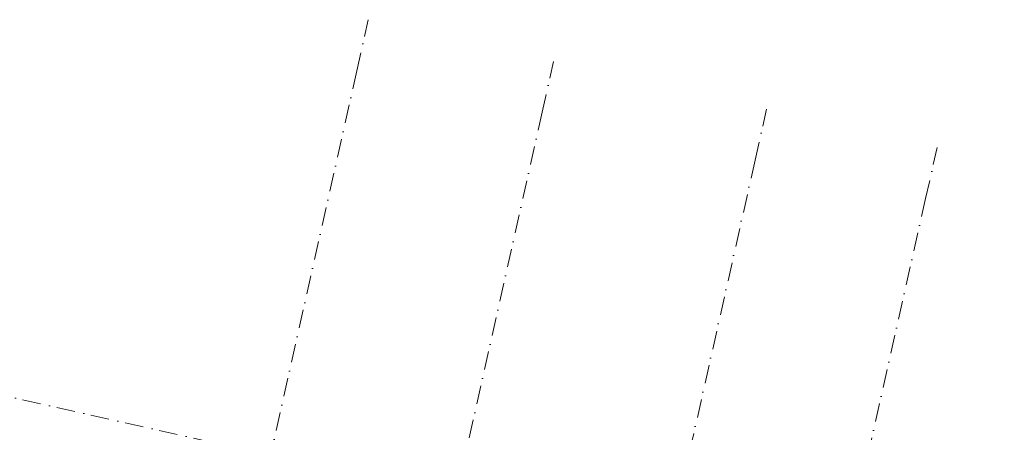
# Model space of a CAD drawing. Header units: millimetres. Extents: x -7218036 to -6881410, y 6117771 to 6219607.
# Tile 22 of 84: x -7188990 to -7170126, y 6144655 to 6152552. Entities that reach past the tile are written whole.
import ezdxf
from ezdxf.enums import TextEntityAlignment as Align

# ---------------------------------------------------------------- set-up
doc = ezdxf.new("R2010")
doc.units = ezdxf.units.MM
doc.header["$MEASUREMENT"] = 0
doc.linetypes.add('Штрихпунктирная', pattern=[670.277762, 352.777767, -176.388884, 0, -141.111112])
doc.layers.add('АР-Чертеж-Оси_Осевые размеры.АР', color=7, linetype='Continuous')
doc.layers.add('АР-Чертеж-Оси_Осевые размеры.АР_Ном._пера__120', color=7, linetype='Continuous', lineweight=0)
doc.styles.add('РЎР“Р•РќР•Р\xa0Р\x98Р\xa0_РЎРўР\x98Р›Р¬_3', font='GOTHIC.TTF')

# ---------------------------------------------------------------- blocks, each defined once
blk = doc.blocks.new('Стандартный Маркер Сетки[6]_1', base_point=(-7182312, 6152552))
at = {"layer": 'АР-Чертеж-Оси_Осевые размеры.АР_Ном._пера__120', "color": 7, "linetype": 'Штрихпунктирная', "lineweight": 0}
for q in [(-7182312, 6152552), (-7187094, 6131262)]:
    blk.add_line((-7182531, 6151576), q, dxfattribs=at)
at = {"layer": 'АР-Чертеж-Оси_Осевые размеры.АР_Ном._пера__120', "color": 7, "lineweight": 0, "style": 'РЎР“Р•РќР•Р\xa0Р\x98Р\xa0_РЎРўР\x98Р›Р¬_3'}
blk.add_attdef('AC_MarkerText_1', text='', height=350, rotation=347.3417, dxfattribs=at).set_placement((-7187353, 6129979), align=Align.TOP_CENTER)
blk = doc.blocks.new('Стандартный Маркер Сетки[9]_1', base_point=(-7174682, 6150838))
at = {"layer": 'АР-Чертеж-Оси_Осевые размеры.АР_Ном._пера__120', "color": 7, "linetype": 'Штрихпунктирная', "lineweight": 0}
for q in [(-7174682, 6150838), (-7179464, 6129548)]:
    blk.add_line((-7174901, 6149863), q, dxfattribs=at)
at = {"layer": 'АР-Чертеж-Оси_Осевые размеры.АР_Ном._пера__120', "color": 7, "lineweight": 0, "style": 'РЎР“Р•РќР•Р\xa0Р\x98Р\xa0_РЎРўР\x98Р›Р¬_3'}
blk.add_attdef('AC_MarkerText_1', text='', height=350, rotation=347.3417, dxfattribs=at).set_placement((-7179723, 6128266), align=Align.TOP_CENTER)
blk = doc.blocks.new('Стандартный Маркер Сетки[14]_1', base_point=(-7171414, 6150104))
at = {"layer": 'АР-Чертеж-Оси_Осевые размеры.АР_Ном._пера__120', "color": 7, "linetype": 'Штрихпунктирная', "lineweight": 0}
for q in [(-7171414, 6150104), (-7176195, 6128814)]:
    blk.add_line((-7171633, 6149129), q, dxfattribs=at)
at = {"layer": 'АР-Чертеж-Оси_Осевые размеры.АР_Ном._пера__120', "color": 7, "lineweight": 0, "style": 'РЎР“Р•РќР•Р\xa0Р\x98Р\xa0_РЎРўР\x98Р›Р¬_3'}
blk.add_attdef('AC_MarkerText_1', text='', height=350, rotation=347.3417, dxfattribs=at).set_placement((-7176454, 6127532), align=Align.TOP_CENTER)
blk = doc.blocks.new('Стандартный Маркер Сетки[15]_1', base_point=(-7178761, 6151754))
at = {"layer": 'АР-Чертеж-Оси_Осевые размеры.АР_Ном._пера__120', "color": 7, "linetype": 'Штрихпунктирная', "lineweight": 0}
for q in [(-7178761, 6151754), (-7183542, 6130464)]:
    blk.add_line((-7178980, 6150779), q, dxfattribs=at)
at = {"layer": 'АР-Чертеж-Оси_Осевые размеры.АР_Ном._пера__120', "color": 7, "lineweight": 0, "style": 'РЎР“Р•РќР•Р\xa0Р\x98Р\xa0_РЎРўР\x98Р›Р¬_3'}
blk.add_attdef('AC_MarkerText_1', text='', height=350, rotation=347.3417, dxfattribs=at).set_placement((-7183801, 6129182), align=Align.TOP_CENTER)
blk = doc.blocks.new('Стандартный Маркер Сетки[20]_1', base_point=(-7182312, 6152552))
at = {"layer": 'АР-Чертеж-Оси_Осевые размеры.АР_Ном._пера__120', "color": 7, "linetype": 'Штрихпунктирная', "lineweight": 0}
for q in [(-7182312, 6152552), (-7187094, 6131262)]:
    blk.add_line((-7182531, 6151576), q, dxfattribs=at)
at = {"layer": 'АР-Чертеж-Оси_Осевые размеры.АР_Ном._пера__120', "color": 7, "lineweight": 0, "style": 'РЎР“Р•РќР•Р\xa0Р\x98Р\xa0_РЎРўР\x98Р›Р¬_3'}
blk.add_attdef('AC_MarkerText_1', text='', height=350, rotation=347.3417, dxfattribs=at).set_placement((-7187353, 6129979), align=Align.TOP_CENTER)
blk = doc.blocks.new('Стандартный Маркер Сетки[21]_1', base_point=(-7182312, 6152552))
at = {"layer": 'АР-Чертеж-Оси_Осевые размеры.АР_Ном._пера__120', "color": 7, "linetype": 'Штрихпунктирная', "lineweight": 0}
for q in [(-7182312, 6152552), (-7187094, 6131262)]:
    blk.add_line((-7182531, 6151576), q, dxfattribs=at)
at = {"layer": 'АР-Чертеж-Оси_Осевые размеры.АР_Ном._пера__120', "color": 7, "lineweight": 0, "style": 'РЎР“Р•РќР•Р\xa0Р\x98Р\xa0_РЎРўР\x98Р›Р¬_3'}
blk.add_attdef('AC_MarkerText_1', text='', height=350, rotation=347.3417, dxfattribs=at).set_placement((-7187353, 6129979), align=Align.TOP_CENTER)
blk = doc.blocks.new('Стандартный Маркер Сетки[22]_1', base_point=(-7182312, 6152552))
at = {"layer": 'АР-Чертеж-Оси_Осевые размеры.АР_Ном._пера__120', "color": 7, "linetype": 'Штрихпунктирная', "lineweight": 0}
for q in [(-7182312, 6152552), (-7187094, 6131262)]:
    blk.add_line((-7182531, 6151576), q, dxfattribs=at)
at = {"layer": 'АР-Чертеж-Оси_Осевые размеры.АР_Ном._пера__120', "color": 7, "lineweight": 0, "style": 'РЎР“Р•РќР•Р\xa0Р\x98Р\xa0_РЎРўР\x98Р›Р¬_3'}
blk.add_attdef('AC_MarkerText_1', text='', height=350, rotation=347.3417, dxfattribs=at).set_placement((-7187353, 6129979), align=Align.TOP_CENTER)
blk = doc.blocks.new('Стандартный Маркер Сетки[27]_1', base_point=(-7182312, 6152552))
at = {"layer": 'АР-Чертеж-Оси_Осевые размеры.АР_Ном._пера__120', "color": 7, "linetype": 'Штрихпунктирная', "lineweight": 0}
for q in [(-7182312, 6152552), (-7187094, 6131262)]:
    blk.add_line((-7182531, 6151576), q, dxfattribs=at)
at = {"layer": 'АР-Чертеж-Оси_Осевые размеры.АР_Ном._пера__120', "color": 7, "lineweight": 0, "style": 'РЎР“Р•РќР•Р\xa0Р\x98Р\xa0_РЎРўР\x98Р›Р¬_3'}
blk.add_attdef('AC_MarkerText_1', text='', height=350, rotation=347.3417, dxfattribs=at).set_placement((-7187353, 6129979), align=Align.TOP_CENTER)
blk = doc.blocks.new('Стандартный Маркер Сетки[30]_1', base_point=(-7174682, 6150838))
at = {"layer": 'АР-Чертеж-Оси_Осевые размеры.АР_Ном._пера__120', "color": 7, "linetype": 'Штрихпунктирная', "lineweight": 0}
for q in [(-7174682, 6150838), (-7179464, 6129548)]:
    blk.add_line((-7174901, 6149863), q, dxfattribs=at)
at = {"layer": 'АР-Чертеж-Оси_Осевые размеры.АР_Ном._пера__120', "color": 7, "lineweight": 0, "style": 'РЎР“Р•РќР•Р\xa0Р\x98Р\xa0_РЎРўР\x98Р›Р¬_3'}
blk.add_attdef('AC_MarkerText_1', text='', height=350, rotation=347.3417, dxfattribs=at).set_placement((-7179723, 6128266), align=Align.TOP_CENTER)
blk = doc.blocks.new('Стандартный Маркер Сетки[35]_1', base_point=(-7171414, 6150104))
at = {"layer": 'АР-Чертеж-Оси_Осевые размеры.АР_Ном._пера__120', "color": 7, "linetype": 'Штрихпунктирная', "lineweight": 0}
for q in [(-7171414, 6150104), (-7176195, 6128814)]:
    blk.add_line((-7171633, 6149129), q, dxfattribs=at)
at = {"layer": 'АР-Чертеж-Оси_Осевые размеры.АР_Ном._пера__120', "color": 7, "lineweight": 0, "style": 'РЎР“Р•РќР•Р\xa0Р\x98Р\xa0_РЎРўР\x98Р›Р¬_3'}
blk.add_attdef('AC_MarkerText_1', text='', height=350, rotation=347.3417, dxfattribs=at).set_placement((-7176454, 6127532), align=Align.TOP_CENTER)
blk = doc.blocks.new('Стандартный Маркер Сетки[36]_1', base_point=(-7178761, 6151754))
at = {"layer": 'АР-Чертеж-Оси_Осевые размеры.АР_Ном._пера__120', "color": 7, "linetype": 'Штрихпунктирная', "lineweight": 0}
for q in [(-7178761, 6151754), (-7183542, 6130464)]:
    blk.add_line((-7178980, 6150779), q, dxfattribs=at)
at = {"layer": 'АР-Чертеж-Оси_Осевые размеры.АР_Ном._пера__120', "color": 7, "lineweight": 0, "style": 'РЎР“Р•РќР•Р\xa0Р\x98Р\xa0_РЎРўР\x98Р›Р¬_3'}
blk.add_attdef('AC_MarkerText_1', text='', height=350, rotation=347.3417, dxfattribs=at).set_placement((-7183801, 6129182), align=Align.TOP_CENTER)
blk = doc.blocks.new('Стандартный Маркер Сетки[41]_1', base_point=(-7182312, 6152552))
at = {"layer": 'АР-Чертеж-Оси_Осевые размеры.АР_Ном._пера__120', "color": 7, "linetype": 'Штрихпунктирная', "lineweight": 0}
for q in [(-7182312, 6152552), (-7187094, 6131262)]:
    blk.add_line((-7182531, 6151576), q, dxfattribs=at)
at = {"layer": 'АР-Чертеж-Оси_Осевые размеры.АР_Ном._пера__120', "color": 7, "lineweight": 0, "style": 'РЎР“Р•РќР•Р\xa0Р\x98Р\xa0_РЎРўР\x98Р›Р¬_3'}
blk.add_attdef('AC_MarkerText_1', text='', height=350, rotation=347.3417, dxfattribs=at).set_placement((-7187353, 6129979), align=Align.TOP_CENTER)
blk = doc.blocks.new('Стандартный Маркер Сетки[42]_1', base_point=(-7182312, 6152552))
at = {"layer": 'АР-Чертеж-Оси_Осевые размеры.АР_Ном._пера__120', "color": 7, "linetype": 'Штрихпунктирная', "lineweight": 0}
for q in [(-7182312, 6152552), (-7187094, 6131262)]:
    blk.add_line((-7182531, 6151576), q, dxfattribs=at)
at = {"layer": 'АР-Чертеж-Оси_Осевые размеры.АР_Ном._пера__120', "color": 7, "lineweight": 0, "style": 'РЎР“Р•РќР•Р\xa0Р\x98Р\xa0_РЎРўР\x98Р›Р¬_3'}
blk.add_attdef('AC_MarkerText_1', text='', height=350, rotation=347.3417, dxfattribs=at).set_placement((-7187353, 6129979), align=Align.TOP_CENTER)
blk = doc.blocks.new('Стандартный Маркер Сетки[43]_1', base_point=(-7182312, 6152552))
at = {"layer": 'АР-Чертеж-Оси_Осевые размеры.АР_Ном._пера__120', "color": 7, "linetype": 'Штрихпунктирная', "lineweight": 0}
for q in [(-7182312, 6152552), (-7187094, 6131262)]:
    blk.add_line((-7182531, 6151576), q, dxfattribs=at)
at = {"layer": 'АР-Чертеж-Оси_Осевые размеры.АР_Ном._пера__120', "color": 7, "lineweight": 0, "style": 'РЎР“Р•РќР•Р\xa0Р\x98Р\xa0_РЎРўР\x98Р›Р¬_3'}
blk.add_attdef('AC_MarkerText_1', text='', height=350, rotation=347.3417, dxfattribs=at).set_placement((-7187353, 6129979), align=Align.TOP_CENTER)
blk = doc.blocks.new('Стандартный Маркер Сетки[49]_1', base_point=(-7215419, 6151225))
at = {"layer": 'АР-Чертеж-Оси_Осевые размеры.АР_Ном._пера__120', "color": 7, "linetype": 'Штрихпунктирная', "lineweight": 0}
blk.add_line((-7214443, 6151005), (-7135502, 6133276), dxfattribs=at)
at = {"layer": 'АР-Чертеж-Оси_Осевые размеры.АР_Ном._пера__120', "color": 7, "lineweight": 0, "style": 'РЎР“Р•РќР•Р\xa0Р\x98Р\xa0_РЎРўР\x98Р›Р¬_3'}
for tag, p in [('AC_MarkerText_1_0', (-7215837, 6151515)), ('AC_MarkerText_1_1', (-7133968, 6133128))]:
    blk.add_attdef(tag, text='', height=350, rotation=347.3417, dxfattribs=at).set_placement(p, align=Align.TOP_CENTER)
blk = doc.blocks.new('Стандартный Маркер Сетки[59]_1', base_point=(-7215419, 6151225))
at = {"layer": 'АР-Чертеж-Оси_Осевые размеры.АР_Ном._пера__120', "color": 7, "linetype": 'Штрихпунктирная', "lineweight": 0}
blk.add_line((-7214443, 6151005), (-7135502, 6133276), dxfattribs=at)
at = {"layer": 'АР-Чертеж-Оси_Осевые размеры.АР_Ном._пера__120', "color": 7, "lineweight": 0, "style": 'РЎР“Р•РќР•Р\xa0Р\x98Р\xa0_РЎРўР\x98Р›Р¬_3'}
for tag, p in [('AC_MarkerText_1_0', (-7215837, 6151515)), ('AC_MarkerText_1_1', (-7133968, 6133128))]:
    blk.add_attdef(tag, text='', height=350, rotation=347.3417, dxfattribs=at).set_placement(p, align=Align.TOP_CENTER)
blk = doc.blocks.new('Стандартный Маркер Сетки[62]_1', base_point=(-7215419, 6151225))
at = {"layer": 'АР-Чертеж-Оси_Осевые размеры.АР_Ном._пера__120', "color": 7, "linetype": 'Штрихпунктирная', "lineweight": 0}
blk.add_line((-7214443, 6151005), (-7135502, 6133276), dxfattribs=at)
at = {"layer": 'АР-Чертеж-Оси_Осевые размеры.АР_Ном._пера__120', "color": 7, "lineweight": 0, "style": 'РЎР“Р•РќР•Р\xa0Р\x98Р\xa0_РЎРўР\x98Р›Р¬_3'}
for tag, p in [('AC_MarkerText_1_0', (-7215837, 6151515)), ('AC_MarkerText_1_1', (-7133968, 6133128))]:
    blk.add_attdef(tag, text='', height=350, rotation=347.3417, dxfattribs=at).set_placement(p, align=Align.TOP_CENTER)
blk = doc.blocks.new('Стандартный Маркер Сетки[66]_1', base_point=(-7215419, 6151225))
at = {"layer": 'АР-Чертеж-Оси_Осевые размеры.АР_Ном._пера__120', "color": 7, "linetype": 'Штрихпунктирная', "lineweight": 0}
blk.add_line((-7214443, 6151005), (-7135502, 6133276), dxfattribs=at)
at = {"layer": 'АР-Чертеж-Оси_Осевые размеры.АР_Ном._пера__120', "color": 7, "lineweight": 0, "style": 'РЎР“Р•РќР•Р\xa0Р\x98Р\xa0_РЎРўР\x98Р›Р¬_3'}
for tag, p in [('AC_MarkerText_1_0', (-7215837, 6151515)), ('AC_MarkerText_1_1', (-7133968, 6133128))]:
    blk.add_attdef(tag, text='', height=350, rotation=347.3417, dxfattribs=at).set_placement(p, align=Align.TOP_CENTER)

msp = doc.modelspace()

# ---------------------------------------------------------------- block references
at = {"layer": 'АР-Чертеж-Оси_Осевые размеры.АР', "color": 8, "linetype": 'Continuous', "lineweight": 15}
for name, p in [('Стандартный Маркер Сетки[6]_1', (-7182312.1, 6152552)), ('Стандартный Маркер Сетки[20]_1', (-7182312.1, 6152552)), ('Стандартный Маркер Сетки[21]_1', (-7182312.1, 6152552)), ('Стандартный Маркер Сетки[22]_1', (-7182312.1, 6152552)), ('Стандартный Маркер Сетки[27]_1', (-7182312.1, 6152552)), ('Стандартный Маркер Сетки[41]_1', (-7182312.1, 6152552)), ('Стандартный Маркер Сетки[42]_1', (-7182312.1, 6152552)), ('Стандартный Маркер Сетки[43]_1', (-7182312.1, 6152552)), ('Стандартный Маркер Сетки[49]_1', (-7215418.6, 6151224.6)), ('Стандартный Маркер Сетки[59]_1', (-7215418.6, 6151224.6)), ('Стандартный Маркер Сетки[62]_1', (-7215418.6, 6151224.6)), ('Стандартный Маркер Сетки[66]_1', (-7215418.6, 6151224.6)), ('Стандартный Маркер Сетки[15]_1', (-7178760.6, 6151754.4)), ('Стандартный Маркер Сетки[36]_1', (-7178760.6, 6151754.4)), ('Стандартный Маркер Сетки[9]_1', (-7174682.2, 6150838.4)), ('Стандартный Маркер Сетки[30]_1', (-7174682.2, 6150838.4)), ('Стандартный Маркер Сетки[14]_1', (-7171413.6, 6150104.3)), ('Стандартный Маркер Сетки[35]_1', (-7171413.6, 6150104.3))]:
    msp.add_blockref(name, p, dxfattribs=at)

doc.saveas('drawing.dxf')
